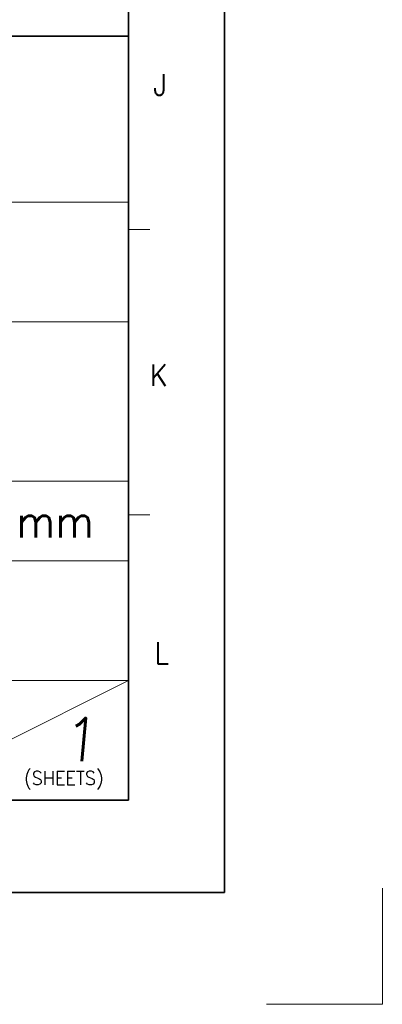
# Model space of a CAD drawing. Header units: millimetres. Extents: x 4497 to 13960, y 12291 to 16372.
# Tile 123 of 217: x 5464 to 5494, y 14558 to 14639. Entities that reach past the tile are written whole.
import ezdxf
from ezdxf.enums import TextEntityAlignment as Align

# ---------------------------------------------------------------- set-up
doc = ezdxf.new("R2010")
doc.units = ezdxf.units.MM
doc.header["$LTSCALE"] = 0.8
doc.linetypes.add('CENTER', pattern=[50.8, 31.75, -6.35, 6.35, -6.35])
doc.layers.get('0').update_dxf_attribs({"linetype": 'CONTINUOUS', "lineweight": 0})
doc.layers.add('1', color=2, linetype='CENTER', lineweight=0)
doc.styles.get("Standard").update_dxf_attribs({"font": 'romans.shx', "width": 0.8, "oblique": 5, "bigfont": 'whgtxt.shx'})

msp = doc.modelspace()

# ---------------------------------------------------------------- linework, layer by layer
at = {"color": 7, "linetype": 'Continuous', "lineweight": 35}
for p, q in [((5472.828, 14574.683), (5472.828, 14856.468)), ((5397.369, 14637.566), (5472.828, 14637.566)), ((5070.379, 14574.683), (5472.828, 14574.683))]:
    msp.add_line(p, q, dxfattribs=at)
at = {"color": 7, "linetype": 'Continuous'}
for p, q in [((5472.828, 14574.683), (5472.828, 14637.566)), ((5397.369, 14623.895), (5472.828, 14623.895)), ((5472.828, 14621.647), (5474.587, 14621.647)), ((5397.369, 14614.053), (5472.828, 14614.053)), ((5397.369, 14600.93), (5472.828, 14600.93)), ((5472.828, 14598.165), (5474.587, 14598.165)), ((5397.369, 14594.368), (5472.828, 14594.368)), ((5397.369, 14584.525), (5472.828, 14584.525)), ((5453.143, 14574.683), (5472.828, 14584.525)), ((5397.369, 14574.683), (5472.828, 14574.683)), ((5397.369, 14574.683), (5472.828, 14574.683)), ((5414.571, 14574.683), (5472.828, 14574.683))]:
    msp.add_line(p, q, dxfattribs=at)
at = {"color": 7, "linetype": 'Continuous', "lineweight": 35}
msp.add_lwpolyline([(5060.724, 14864.075), (5060.724, 14567.075), (5480.724, 14567.075), (5480.724, 14864.075)], close=True, dxfattribs=at)
at = {"layer": '1'}
for p in [(5493.741, 14567.428), (5484.183, 14557.87)]:
    msp.add_line(p, (5493.741, 14557.87), dxfattribs=at)

# ---------------------------------------------------------------- texts
at = {"color": 7, "linetype": 'Continuous', "width": 0.933333}
for s, p in [('J', (5475.427, 14633.575)), ('K', (5475.299, 14609.669)), ('L', (5475.556, 14586.791))]:
    msp.add_text(s, height=1.759, dxfattribs=at).set_placement(p, align=Align.MIDDLE_CENTER)
for s, height, p in [('mm', 2.662, (5463.585, 14598.958)), ('(SHEETS)', 1.1408, (5464.198, 14577.07))]:
    msp.add_text(s, height=height, dxfattribs=at).set_placement(p, align=Align.TOP_LEFT)
at = {"linetype": 'Continuous', "oblique": 5}
msp.add_text('1', height=3.545, dxfattribs=at).set_placement((5467.31, 14577.896))

doc.saveas('drawing.dxf')
